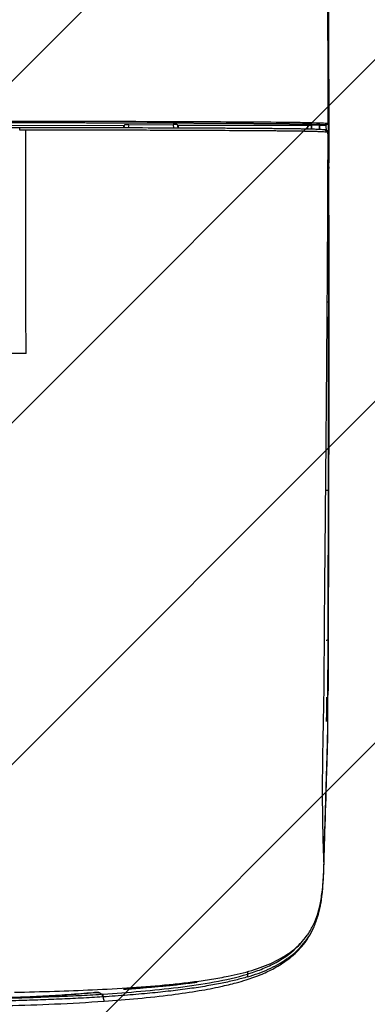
# Model space of a CAD drawing. Header units: metres. Extents: x 6438197 to 12957343, y 5629874 to 11322802.
# Tile 97 of 115: x 6448537 to 6448564, y 5643132 to 5643208. Entities that reach past the tile are written whole.
import ezdxf

# ---------------------------------------------------------------- set-up
doc = ezdxf.new("R2010")
doc.units = ezdxf.units.M
doc.header["$MEASUREMENT"] = 0
doc.header["$PDMODE"] = 3
for name, color, linetype, lineweight in [('E-OŚWIETLENIE TERENU', 10, 'Continuous', 30), ('IE_lampy zewnętrzne', 221, 'Continuous', 15), ('WYMIAROWANIE', 6, 'Continuous', 9), ('WYPELNIENIA', 204, 'Continuous', 5)]:
    doc.layers.add(name, color=color, linetype=linetype, lineweight=lineweight)
doc.styles.add('Arial', font='arial.ttf')
doc.dimstyles.new('proart_1_500', dxfattribs={"dimtxt": 90, "dimasz": 50, "dimexe": 30, "dimexo": 10, "dimgap": 8, "dimtad": 1, "dimrnd": 1, "dimzin": 9, "dimtxsty": 'Arial', "dimblk": 'ARCHTICK', "dimcen": 0, "dimclrd": 1, "dimclre": 1, "dimclrt": 3, "dimazin": 0, "dimtfac": 1, "dimtmove": 0, "dimatfit": 3, "dimfxl": 0, "dimarcsym": 0})

# ---------------------------------------------------------------- blocks, each defined once
blk = doc.blocks.new('zw$103F')
at = {"layer": 'IE_lampy zewnętrzne', "lineweight": 30}
for p, q in [((45.017, 82.558), (56.51, 82.574)), ((56.874, 82.622), (60.328, 82.627)), ((60.691, 82.579), (70.782, 82.593)), ((71.679, 82.578), (71.063, 82.577)), ((72.42, 78.934), (72.418, 78.934))]:
    blk.add_line(p, q, dxfattribs=at)
at = {"layer": 'IE_lampy zewnętrzne', "lineweight": 30, "extrusion": (0, 0, -1)}
for radius, start, end in [(2.148, 8.37849, 13.21897), (2.11, 8.54475, 14.52781), (2.11, 165.31764, 171.79205), (2.148, 166.62648, 171.96246)]:
    blk.add_arc((-58.602, 82.082), radius, start, end, dxfattribs=at)
at = {"layer": 'IE_lampy zewnętrzne', "lineweight": 30}
for start, end in [(162.64954, 169.98357), (9.63867, 17.50501)]:
    blk.add_arc((58.602, 82.082), 1.81, start, end, dxfattribs=at)
for centre, major_axis, ratio, start_param, end_param in [((72.08, 82.738), (0.012, 0.137), 0.931013, 3.237358, 4.80377), ((72.264, 79.37), (0.138, 0.001), 0.181123, 5.554906, 6.261889), ((72.219, 42.653), (0.15, 0), 0.191864, 4.691055, 6.36245), ((60.596, 16.089), (0.024, -0.209), 0.276888, 6.282919, 7.09188)]:
    blk.add_ellipse(centre, major_axis=major_axis, ratio=ratio, start_param=start_param, end_param=end_param, dxfattribs=at)
for points, degree, knots in [([(72.38, 97.851), (72.383, 96.801), (72.387, 95.259), (72.392, 92.946), (72.397, 90.911), (72.402, 88.752), (72.406, 86.747), (72.409, 85.18), (72.411, 84.079), (72.412, 83.385), (72.413, 82.872), (72.414, 82.435), (72.415, 82.104), (72.415, 81.792), (72.416, 81.501), (72.416, 81.254), (72.417, 81.085), (72.417, 80.917), (72.417, 80.691), (72.418, 80.405), (72.418, 80.073), (72.419, 79.824), (72.419, 79.69), (72.419, 79.657)], 3, [0, 0, 0, 0, 0.173113, 0.254297, 0.381445, 0.508593, 0.610243, 0.712055, 0.766836, 0.791877, 0.826465, 0.851313, 0.863951, 0.881077, 0.902792, 0.911861, 0.921804, 0.930717, 0.939621, 0.958945, 0.977929, 0.994441, 1, 1, 1, 1]), ([(72.314, 97.656), (72.315, 97.351), (72.316, 96.747), (72.318, 95.852), (72.319, 94.979), (72.321, 94.127), (72.322, 93.298), (72.323, 92.489), (72.325, 91.703), (72.326, 90.938), (72.328, 89.81), (72.331, 88.317), (72.333, 86.81), (72.335, 85.576), (72.337, 84.804), (72.338, 84.135), (72.338, 83.722), (72.339, 83.395), (72.339, 83.154), (72.34, 82.936), (72.34, 82.79), (72.34, 82.717)], 3, [0, 0, 0, 0, 0.061362, 0.12127, 0.179726, 0.23673, 0.292283, 0.346385, 0.399038, 0.450243, 0.5, 0.625462, 0.75, 0.802626, 0.873199, 0.905081, 0.937004, 0.956139, 0.970687, 0.985312, 1, 1, 1, 1]), ([(72.08, 82.6), (72.003, 82.607), (71.884, 82.614), (71.769, 82.62), (71.635, 82.626), (71.571, 82.629), (71.492, 82.632), (71.417, 82.634), (71.332, 82.637), (71.25, 82.64), (71.165, 82.642), (71.08, 82.645), (70.998, 82.647), (70.841, 82.651), (70.63, 82.655), (70.432, 82.659), (70.247, 82.662), (70.077, 82.665), (69.854, 82.668), (69.648, 82.671), (69.441, 82.673), (69.047, 82.678), (68.613, 82.683), (68.215, 82.687), (67.77, 82.691), (67.372, 82.694), (66.916, 82.697), (66.528, 82.7), (66.057, 82.704), (65.225, 82.709), (64.329, 82.714), (63.498, 82.719), (62.591, 82.723), (61.767, 82.726), (60.846, 82.73), (60.041, 82.733), (59.097, 82.736), (55.697, 82.748), (52.075, 82.754), (48.679, 82.759), (45.026, 82.76)], 2, [0, 0, 0, 0.015625, 0.015625, 0.03125, 0.03125, 0.039062, 0.039062, 0.046875, 0.046875, 0.054688, 0.054688, 0.0625, 0.0625, 0.078125, 0.078125, 0.09375, 0.09375, 0.109375, 0.109375, 0.125, 0.125, 0.15625, 0.15625, 0.1875, 0.1875, 0.21875, 0.21875, 0.25, 0.25, 0.3125, 0.3125, 0.375, 0.375, 0.4375, 0.4375, 0.5, 0.5, 0.75, 0.75, 1, 1, 1]), ([(45.032, 82.899), (49.764, 82.898), (54.488, 82.891), (61.529, 82.868), (63.873, 82.858), (67.333, 82.835), (68.485, 82.826), (70.125, 82.806), (70.664, 82.797), (71.604, 82.774), (71.989, 82.758), (72.208, 82.739)], 3, [0, 0, 0, 0, 0.5, 0.5, 0.75, 0.75, 0.875, 0.875, 0.9375, 0.9375, 1, 1, 1, 1]), ([(56.874, 82.622), (56.837, 82.622), (56.8, 82.622), (56.766, 82.621), (56.732, 82.621), (56.699, 82.62), (56.671, 82.62), (56.643, 82.619), (56.619, 82.618), (56.601, 82.617), (56.583, 82.616), (56.57, 82.614), (56.564, 82.613)], 3, [0, 0, 0, 0, 0.2323922, 0.2323922, 0.2323922, 0.4651082, 0.4651082, 0.4651082, 0.6925184, 0.6925184, 0.6925184, 0.9113923, 0.9113923, 0.9113923, 0.9113923]), ([(60.643, 82.617), (60.641, 82.618), (60.634, 82.62), (60.622, 82.621), (60.609, 82.622), (60.591, 82.623), (60.57, 82.623), (60.548, 82.624), (60.521, 82.625), (60.492, 82.626), (60.462, 82.626), (60.429, 82.627), (60.394, 82.627), (60.373, 82.627), (60.35, 82.627), (60.328, 82.627)], 3, [0, 0, 0, 0, 0.211089, 0.211089, 0.211089, 0.421923, 0.421923, 0.421923, 0.636653, 0.636653, 0.636653, 0.85894, 0.85894, 0.85894, 1, 1, 1, 1]), ([(70.782, 82.593), (70.813, 82.593), (70.844, 82.593), (70.874, 82.592), (70.903, 82.592), (70.93, 82.592), (70.955, 82.591), (70.979, 82.59), (71, 82.59), (71.016, 82.589), (71.032, 82.588), (71.044, 82.587), (71.051, 82.586)], 3, [0, 0, 0, 0, 0.2184632, 0.2184632, 0.2184632, 0.4369351, 0.4369351, 0.4369351, 0.6552879, 0.6552879, 0.6552879, 0.8736107, 0.8736107, 0.8736107, 0.8736107]), ([(71.679, 82.578), (71.686, 82.573), (71.692, 82.524), (71.7, 82.372), (71.702, 82.336), (71.703, 82.294)], 3, [0, 0, 0, 0, 0.791335, 0.791335, 1, 1, 1, 1]), ([(71.704, 82.274), (71.704, 82.287), (71.703, 82.301), (71.695, 82.499), (71.687, 82.574), (71.679, 82.577)], 3, [0, 0, 0, 0, 0.063944, 0.063944, 1, 1, 1, 1]), ([(72.203, 82.578), (72.203, 82.579), (72.202, 82.579), (72.202, 82.579), (72.202, 82.579), (72.202, 82.579)], 3, [0, 0, 0, 0, 0.969951, 0.969951, 1, 1, 1, 1]), ([(72.23, 82.216), (72.229, 82.266), (72.227, 82.31), (72.219, 82.498), (72.211, 82.574), (72.203, 82.578)], 3, [0, 0, 0, 0, 0.210641, 0.210641, 1, 1, 1, 1]), ([(72.34, 82.717), (72.342, 82.715), (72.346, 82.71), (72.355, 82.646), (72.363, 82.521), (72.37, 82.305), (72.375, 82.106), (72.38, 81.884), (72.384, 81.64), (72.387, 81.379), (72.39, 81.108), (72.393, 80.827), (72.396, 80.446), (72.399, 79.96), (72.401, 79.567), (72.402, 79.37)], 3, [0, 0, 0, 0, 0.063458, 0.125329, 0.249784, 0.311387, 0.3756, 0.439488, 0.499816, 0.562314, 0.624414, 0.68634, 0.749654, 0.874807, 1, 1, 1, 1]), ([(48.401, 82.201), (48.404, 82.229), (48.411, 82.287), (48.422, 82.358), (48.449, 82.4), (48.536, 82.406), (48.627, 82.407), (48.74, 82.408), (48.816, 82.408), (48.866, 82.408)], 3, [0, 0, 0, 0, 0.126622, 0.252966, 0.378722, 0.502308, 0.66109, 0.781259, 1, 1, 1, 1]), ([(48.866, 82.408), (49.368, 82.407), (50.524, 82.406), (52.832, 82.403), (55.791, 82.397), (58.663, 82.388), (60.441, 82.382), (61.166, 82.379), (61.623, 82.377), (62.309, 82.374), (63.186, 82.37), (64.169, 82.365), (65.274, 82.359), (66.3, 82.352), (67.175, 82.345), (67.801, 82.34), (68.299, 82.336), (68.655, 82.332), (68.986, 82.329), (69.316, 82.325), (69.575, 82.321), (69.722, 82.319), (69.825, 82.318), (69.927, 82.317), (70.008, 82.315), (70.041, 82.315), (70.042, 82.315), (70.044, 82.315), (70.045, 82.315), (70.047, 82.315), (70.048, 82.315), (70.049, 82.315), (70.051, 82.315), (70.052, 82.315), (70.056, 82.315), (70.063, 82.314), (70.077, 82.314), (70.104, 82.314), (70.166, 82.313), (70.364, 82.31), (70.577, 82.306), (70.769, 82.301), (70.843, 82.3), (70.897, 82.298), (70.94, 82.297), (70.989, 82.296), (71.053, 82.294), (71.139, 82.292), (71.258, 82.288), (71.391, 82.284), (71.52, 82.279), (71.62, 82.275), (71.696, 82.271), (71.749, 82.268), (71.789, 82.266), (71.887, 82.26), (71.955, 82.255), (72.013, 82.251)], 3, [0, 0, 0, 0, 0.062076, 0.142814, 0.285532, 0.428468, 0.4995, 0.50691, 0.518885, 0.556492, 0.592522, 0.628489, 0.67966, 0.73144, 0.758284, 0.790866, 0.811383, 0.822314, 0.837009, 0.854475, 0.865788, 0.871376, 0.874263, 0.879625, 0.885191, 0.885191, 0.885192, 0.885193, 0.885196, 0.8852, 0.885209, 0.885228, 0.885265, 0.885338, 0.885484, 0.885773, 0.886338, 0.88742, 0.889387, 0.894902, 0.914759, 0.919564, 0.923279, 0.92571, 0.927819, 0.929938, 0.933249, 0.937882, 0.943665, 0.952955, 0.960877, 0.967608, 0.972824, 0.976818, 0.979224, 0.982297, 1, 1, 1, 1]), ([(72.208, 82.043), (72.144, 82.048), (72.016, 82.057), (71.746, 82.07), (71.438, 82.082), (71.095, 82.092), (70.727, 82.1), (70.342, 82.107), (69.95, 82.113), (69.554, 82.118), (69.161, 82.123), (68.775, 82.127), (68.4, 82.13), (68.038, 82.133), (67.69, 82.136), (67.356, 82.138), (67.036, 82.14), (65.939, 82.148), (63.917, 82.16), (60.388, 82.175), (55.336, 82.194), (51.298, 82.198), (48.873, 82.2)], 3, [0, 0, 0, 0, 0.019408, 0.038268, 0.056752, 0.074971, 0.093008, 0.110918, 0.128663, 0.146155, 0.163281, 0.179925, 0.195987, 0.211392, 0.226137, 0.240227, 0.253668, 0.266464, 0.378332, 0.505695, 0.703099, 1, 1, 1, 1]), ([(72.368, 81.521), (72.367, 81.56), (72.364, 81.72), (72.356, 81.923), (72.353, 81.995), (72.34, 82.06), (72.332, 82.084), (72.32, 82.112), (72.293, 82.154), (72.257, 82.186), (72.23, 82.202), (72.216, 82.21), (72.185, 82.224), (72.159, 82.23), (72.138, 82.23)], 3, [0, 0, 0, 0, 0.088354, 0.386512, 0.692386, 0.767053, 0.802391, 0.829338, 0.867802, 0.907178, 0.922322, 0.929311, 0.938512, 1, 1, 1, 1]), ([(72.388, 79.346), (72.386, 79.623), (72.385, 79.805), (72.384, 80.056), (72.382, 80.26), (72.381, 80.386), (72.38, 80.487), (72.38, 80.592), (72.379, 80.704), (72.377, 80.93), (72.374, 81.127), (72.373, 81.241), (72.371, 81.329), (72.37, 81.423), (72.368, 81.515), (72.365, 81.703), (72.36, 81.814), (72.359, 81.858), (72.357, 81.893), (72.355, 81.918), (72.354, 81.94), (72.352, 81.961), (72.351, 81.975), (72.346, 82.02), (72.341, 82.02)], 2, [0, 0, 0, 0.125, 0.125, 0.25, 0.25, 0.3125, 0.3125, 0.375, 0.375, 0.5, 0.5, 0.5625, 0.5625, 0.625, 0.625, 0.75, 0.75, 0.8, 0.8, 0.8375, 0.8375, 0.875, 0.875, 1, 1, 1]), ([(72.343, 79.897), (72.349, 79.887), (72.352, 79.86), (72.356, 79.825), (72.361, 79.752), (72.37, 79.614), (72.378, 79.346)], 2, [0, 0, 0, 0.25, 0.25, 0.5, 0.5, 1, 1, 1]), ([(48.894, 64.861), (48.891, 67.297), (48.888, 69.732), (48.883, 74.602), (48.88, 77.038), (48.877, 79.473)], 3, [0, 0, 0, 0, 0.5, 0.5, 1, 1, 1, 1]), ([(72.391, 78.207), (72.391, 78.271), (72.39, 78.392), (72.39, 78.565), (72.389, 78.735), (72.389, 78.905), (72.388, 79.078), (72.388, 79.19), (72.387, 79.244)], 3, [0, 0, 0, 0, 0.184549, 0.351217, 0.500003, 0.675605, 0.842269, 1, 1, 1, 1]), ([(72.402, 79.346), (72.402, 79.297), (72.402, 79.199), (72.403, 79.052), (72.404, 78.901), (72.404, 78.748), (72.405, 78.592), (72.405, 78.433), (72.406, 78.262), (72.406, 78.145), (72.406, 78.081)], 3, [0, 0, 0, 0, 0.115097, 0.232225, 0.351391, 0.472599, 0.595855, 0.721161, 0.848522, 1, 1, 1, 1]), ([(72.424, 72.393), (72.424, 72.413), (72.425, 72.728), (72.428, 73.279), (72.432, 74.053), (72.436, 74.848), (72.432, 75.878), (72.424, 77.257), (72.421, 78.33), (72.419, 78.934)], 3, [0, 0, 0, 0, 0.009187, 0.143949, 0.251021, 0.362021, 0.506047, 0.722231, 1, 1, 1, 1]), ([(72.405, 72.718), (72.404, 72.774), (72.404, 72.885), (72.404, 73.107), (72.403, 73.385), (72.402, 73.72), (72.401, 74.056), (72.4, 74.396), (72.399, 74.734), (72.398, 75.078), (72.397, 75.396), (72.397, 75.674), (72.396, 75.905), (72.396, 76.157), (72.395, 76.459), (72.394, 76.923), (72.393, 77.393), (72.392, 77.858), (72.391, 78.091), (72.391, 78.207)], 3, [0, 0, 0, 0, 0.031258, 0.062516, 0.125032, 0.187544, 0.250067, 0.312439, 0.375076, 0.436339, 0.500081, 0.548466, 0.587151, 0.625075, 0.685127, 0.750038, 0.875016, 0.937509, 1, 1, 1, 1]), ([(72.067, 40.535), (72.067, 40.622), (72.068, 40.819), (72.069, 41.151), (72.071, 41.556), (72.073, 42.033), (72.076, 42.583), (72.08, 43.253), (72.086, 44.15), (72.094, 45.136), (72.105, 46.397), (72.12, 48.017), (72.14, 50.185), (72.164, 52.719), (72.189, 55.475), (72.209, 57.751), (72.224, 59.473), (72.233, 60.57), (72.243, 61.675), (72.252, 62.786), (72.261, 63.905), (72.27, 65.031), (72.279, 66.165), (72.286, 67.08), (72.292, 67.916), (72.299, 68.815), (72.309, 70.146), (72.317, 71.39), (72.323, 72.416), (72.327, 73.097), (72.33, 73.819), (72.334, 74.584), (72.336, 75.39), (72.338, 75.942), (72.339, 76.225)], 3, [0, 0, 0, 0, 0.007288, 0.016609, 0.027964, 0.041352, 0.056773, 0.074229, 0.097717, 0.132145, 0.157161, 0.203676, 0.268375, 0.339329, 0.416538, 0.5, 0.530531, 0.561267, 0.592207, 0.623351, 0.654702, 0.686259, 0.718025, 0.75, 0.763133, 0.788338, 0.82562, 0.875, 0.892879, 0.911941, 0.932185, 0.95361, 0.976215, 1, 1, 1, 1]), ([(72.413, 75.068), (72.413, 74.992), (72.413, 74.916), (72.414, 74.84), (72.414, 74.754), (72.414, 74.668), (72.414, 74.583), (72.414, 74.573), (72.414, 74.564), (72.414, 74.554)], 3, [0, 0, 0, 0, 0.443603, 0.443603, 0.443603, 0.944878, 0.944878, 0.944878, 1, 1, 1, 1]), ([(72.414, 74.569), (72.416, 74.569), (72.418, 74.569), (72.423, 74.569), (72.426, 74.569), (72.428, 74.569)], 3, [0, 0, 0, 0, 0.5, 0.5, 1, 1, 1, 1]), ([(72.414, 74.552), (72.414, 74.548), (72.414, 74.543), (72.415, 74.401), (72.415, 74.261), (72.416, 74.121), (72.416, 74.116), (72.416, 74.111)], 3, [0, 0, 0, 0, 0.02869, 0.02869, 0.965552, 0.965552, 1, 1, 1, 1]), ([(72.427, 74.215), (72.427, 74.213), (72.427, 74.211), (72.426, 74.207), (72.426, 74.206), (72.426, 74.204)], 3, [0, 0, 0, 0, 0.6353, 0.6353, 1, 1, 1, 1]), ([(72.429, 74.569), (72.428, 74.509), (72.428, 74.449), (72.428, 74.331), (72.427, 74.273), (72.427, 74.215)], 3, [0, 0, 0, 0, 0.509108, 0.509108, 1, 1, 1, 1]), ([(72.428, 74.569), (72.428, 74.569), (72.428, 74.569), (72.428, 74.569), (72.428, 74.569), (72.429, 74.569)], 3, [0, 0, 0, 0, 0.03598, 0.03598, 1, 1, 1, 1]), ([(72.419, 73.639), (72.419, 73.55), (72.42, 73.372), (72.422, 73.105), (72.423, 72.836), (72.423, 72.567), (72.424, 72.296), (72.424, 72.023), (72.425, 71.75), (72.425, 71.499), (72.426, 71.275), (72.426, 71.08), (72.426, 70.895), (72.425, 70.718), (72.424, 70.549), (72.421, 70.366), (72.419, 70.152), (72.417, 69.893), (72.416, 69.6), (72.416, 69.393), (72.416, 69.284)], 3, [0, 0, 0, 0, 0.061511, 0.123341, 0.185473, 0.247892, 0.31058, 0.373519, 0.436691, 0.500083, 0.546829, 0.591561, 0.634266, 0.674931, 0.713539, 0.750071, 0.801132, 0.85979, 0.926071, 1, 1, 1, 1]), ([(72.408, 69.319), (72.408, 69.356), (72.408, 69.43), (72.408, 69.542), (72.408, 69.66), (72.408, 69.786), (72.408, 69.96), (72.408, 70.23), (72.408, 70.6), (72.408, 71.167), (72.407, 71.735), (72.406, 72.297), (72.405, 72.578), (72.405, 72.718)], 3, [0, 0, 0, 0, 0.032239, 0.064658, 0.09726, 0.135021, 0.17424, 0.250001, 0.371004, 0.500003, 0.749998, 0.875, 1, 1, 1, 1]), ([(72.416, 69.19), (72.416, 69.152), (72.416, 69.078), (72.419, 68.967), (72.385, 68.874), (72.312, 68.849), (72.268, 68.834)], 3, [0, 0, 0, 0, 0.265316, 0.508427, 0.701628, 1, 1, 1, 1]), ([(72.349, 38.589), (72.349, 38.632), (72.35, 38.718), (72.35, 38.846), (72.351, 38.974), (72.351, 39.101), (72.352, 39.228), (72.352, 39.355), (72.352, 39.482), (72.353, 39.608), (72.353, 39.734), (72.354, 39.859), (72.354, 39.984), (72.354, 40.109), (72.355, 40.234), (72.355, 40.358), (72.356, 40.482), (72.357, 40.781), (72.358, 41.252), (72.36, 41.89), (72.361, 42.408), (72.362, 42.817), (72.363, 43.123), (72.364, 43.438), (72.365, 43.764), (72.366, 44.099), (72.367, 44.478), (72.368, 44.912), (72.369, 45.376), (72.371, 45.859), (72.373, 46.464), (72.375, 47.231), (72.378, 48.151), (72.381, 49.126), (72.384, 50.088), (72.387, 51.06), (72.389, 51.905), (72.391, 52.868), (72.394, 54.188), (72.398, 55.857), (72.401, 57.77), (72.403, 59.589), (72.405, 61.079), (72.405, 62.156), (72.406, 62.884), (72.406, 63.635), (72.406, 64.408), (72.406, 65.119), (72.406, 65.697), (72.406, 66.175), (72.406, 66.612), (72.406, 67.023), (72.406, 67.365), (72.407, 67.653), (72.407, 67.932), (72.407, 68.203), (72.407, 68.465), (72.407, 68.719), (72.407, 68.886), (72.407, 68.968)], 3, [0, 0, 0, 0, 0.004053, 0.008095, 0.012126, 0.016147, 0.020158, 0.02416, 0.028151, 0.032132, 0.036104, 0.040067, 0.04402, 0.047965, 0.0519, 0.055827, 0.059745, 0.063654, 0.084244, 0.10453, 0.124538, 0.134066, 0.143935, 0.154147, 0.164701, 0.1756, 0.186845, 0.201804, 0.218106, 0.232413, 0.249388, 0.277831, 0.308161, 0.340379, 0.374485, 0.403685, 0.437038, 0.458519, 0.499591, 0.568474, 0.624693, 0.690098, 0.749795, 0.77329, 0.797548, 0.822568, 0.848351, 0.874896, 0.893776, 0.906175, 0.92274, 0.937453, 0.947264, 0.956783, 0.96601, 0.974944, 0.983587, 0.991939, 1, 1, 1, 1]), ([(72.414, 67.969), (72.414, 67.907), (72.414, 67.777), (72.414, 67.571), (72.414, 67.347), (72.414, 67.102), (72.414, 66.837), (72.414, 66.553), (72.414, 66.169), (72.414, 65.69), (72.414, 65.122), (72.414, 64.675), (72.414, 64.329), (72.414, 64.06), (72.414, 63.719), (72.414, 63.305), (72.414, 62.832), (72.413, 62.307), (72.413, 61.737), (72.412, 61.019), (72.411, 60.034), (72.41, 58.617), (72.407, 57.017), (72.405, 55.643), (72.403, 54.775), (72.402, 54.411), (72.402, 54.277)], 3, [0, 0, 0, 0, 0.013498, 0.028443, 0.044839, 0.062689, 0.081998, 0.102767, 0.124997, 0.166336, 0.208012, 0.249996, 0.264389, 0.284094, 0.309103, 0.339405, 0.374996, 0.413002, 0.454668, 0.499995, 0.57031, 0.670293, 0.810356, 0.920239, 0.970806, 1, 1, 1, 1]), ([(48.894, 64.861), (48.766, 64.861), (48.508, 64.861), (48.121, 64.86), (47.732, 64.86), (47.342, 64.859), (46.95, 64.859), (46.556, 64.858), (46.161, 64.858), (45.764, 64.857), (45.365, 64.857), (44.965, 64.856), (44.563, 64.856), (44.159, 64.855), (43.754, 64.855), (43.347, 64.854), (42.829, 64.853), (42.2, 64.852), (41.46, 64.851), (40.718, 64.85), (39.973, 64.849), (39.227, 64.848), (38.479, 64.847), (37.729, 64.846), (37.228, 64.846), (36.977, 64.845)], 3, [0, 0, 0, 0, 0.032381, 0.064899, 0.097553, 0.130344, 0.16327, 0.196332, 0.229527, 0.262857, 0.296322, 0.329923, 0.363662, 0.397539, 0.431557, 0.465715, 0.500017, 0.56191, 0.623993, 0.686255, 0.748681, 0.811262, 0.873996, 0.936903, 1, 1, 1, 1]), ([(72.402, 54.277), (72.405, 54.266), (72.392, 54.251), (72.331, 54.231), (72.286, 54.227), (72.249, 54.227)], 3, [0, 0, 0, 0, 0.5, 0.5, 1, 1, 1, 1]), ([(72.402, 54.277), (72.401, 54.047), (72.4, 53.497), (72.398, 52.537), (72.395, 51.603), (72.393, 50.761), (72.391, 50.078), (72.389, 49.317), (72.386, 48.426), (72.383, 47.508), (72.381, 46.664), (72.379, 46.054), (72.377, 45.623), (72.376, 45.254), (72.375, 44.871), (72.374, 44.485), (72.373, 44.134), (72.372, 43.784), (72.371, 43.43), (72.37, 43.101), (72.369, 42.853), (72.369, 42.712), (72.369, 42.655)], 3, [0, 0, 0, 0, 0.059781, 0.143114, 0.25, 0.302598, 0.361795, 0.427595, 0.499999, 0.592664, 0.665221, 0.717667, 0.749994, 0.775978, 0.812425, 0.848207, 0.874844, 0.902053, 0.937332, 0.964633, 0.985531, 1, 1, 1, 1]), ([(72.369, 42.655), (72.369, 42.584), (72.368, 42.417), (72.368, 42.166), (72.367, 41.9), (72.366, 41.63), (72.365, 41.331), (72.364, 40.992), (72.363, 40.711), (72.363, 40.417), (72.362, 40.154), (72.361, 39.858), (72.36, 39.602), (72.359, 39.356), (72.358, 39.14), (72.358, 38.964), (72.357, 38.827), (72.357, 38.736), (72.357, 38.69)], 3, [0, 0, 0, 0, 0.053968, 0.12816, 0.191977, 0.25632, 0.333523, 0.419024, 0.512719, 0.545856, 0.640907, 0.711509, 0.769061, 0.833205, 0.897166, 0.931491, 0.965768, 1, 1, 1, 1]), ([(71.939, 32.092), (71.943, 32.753), (71.963, 34.131), (72.007, 36.256), (72.048, 38.395), (72.064, 39.823), (72.067, 40.535)], 3, [0, 0, 0, 0, 0.248876, 0.499251, 0.749626, 1, 1, 1, 1]), ([(72.309, 34.363), (72.317, 34.711), (72.334, 35.408), (72.342, 36.289), (72.345, 36.995), (72.347, 37.444), (72.348, 37.811), (72.349, 38.091), (72.349, 38.351), (72.35, 38.514), (72.35, 38.589)], 3, [0, 0, 0, 0, 0.249969, 0.499944, 0.624956, 0.749961, 0.816757, 0.884409, 0.947348, 1, 1, 1, 1]), ([(72.32, 34.248), (72.328, 34.567), (72.345, 35.282), (72.352, 36.261), (72.354, 37.157), (72.354, 37.884), (72.355, 38.356), (72.356, 38.589)], 3, [0, 0, 0, 0, 0.222825, 0.499951, 0.675894, 0.840215, 1, 1, 1, 1]), ([(72.243, 32.167), (72.245, 32.226), (72.248, 32.343), (72.254, 32.518), (72.259, 32.692), (72.264, 32.864), (72.269, 33.034), (72.275, 33.236), (72.282, 33.468), (72.29, 33.73), (72.298, 33.99), (72.303, 34.162), (72.306, 34.248)], 3, [0, 0, 0, 0, 0.085391, 0.169957, 0.253699, 0.33662, 0.41872, 0.5, 0.627327, 0.753099, 0.87732, 1, 1, 1, 1]), ([(72.251, 31.981), (72.259, 32.25), (72.271, 32.621), (72.284, 33.065), (72.291, 33.311), (72.299, 33.559), (72.307, 33.814), (72.313, 34.044), (72.317, 34.17), (72.319, 34.217)], 3, [0, 0, 0, 0, 0.362633, 0.499995, 0.596442, 0.692896, 0.832172, 0.937633, 1, 1, 1, 1]), ([(72.044, 25.718), (72.047, 25.822), (72.056, 26.088), (72.073, 26.621), (72.094, 27.315), (72.115, 27.986), (72.132, 28.521), (72.148, 29.059), (72.169, 29.731), (72.189, 30.384), (72.204, 30.873), (72.213, 31.198), (72.223, 31.522), (72.233, 31.845), (72.24, 32.06), (72.243, 32.167)], 3, [0, 0, 0, 0, 0.048824, 0.125003, 0.250006, 0.375009, 0.439509, 0.500008, 0.626366, 0.751815, 0.801979, 0.851879, 0.901514, 0.950887, 1, 1, 1, 1]), ([(72.047, 25.379), (72.047, 25.38), (72.046, 25.382), (72.046, 25.386), (72.046, 25.394), (72.045, 25.406), (72.045, 25.421), (72.044, 25.437), (72.043, 25.451), (72.043, 25.466), (72.042, 25.483), (72.041, 25.5), (72.04, 25.523), (72.039, 25.543), (72.038, 25.561), (72.038, 25.58), (72.037, 25.603), (72.035, 25.633), (72.034, 25.659), (72.033, 25.687), (72.029, 25.783), (72.018, 26.07), (72, 26.59), (71.984, 27.171), (71.975, 27.537), (71.969, 27.828), (71.962, 28.136), (71.957, 28.459), (71.953, 28.699), (71.951, 28.844), (71.95, 28.902), (71.949, 28.975), (71.948, 29.049), (71.947, 29.108), (71.946, 29.183), (71.945, 29.259), (71.945, 29.335), (71.944, 29.411), (71.943, 29.504), (71.942, 29.613), (71.941, 29.708), (71.94, 29.803), (71.938, 30.124), (71.934, 30.858), (71.936, 31.611), (71.939, 32.092)], 3, [0, 0, 0, 0, 0.001383, 0.010975, 0.020568, 0.03016, 0.049345, 0.058938, 0.06853, 0.078123, 0.087715, 0.097308, 0.1069, 0.121289, 0.126085, 0.130882, 0.145271, 0.154863, 0.164456, 0.174048, 0.183641, 0.260381, 0.413862, 0.490602, 0.528972, 0.567342, 0.605712, 0.644082, 0.682453, 0.687249, 0.692045, 0.701638, 0.71123, 0.716026, 0.720823, 0.735211, 0.740008, 0.744804, 0.759193, 0.768785, 0.778378, 0.78797, 0.797563, 0.874303, 1, 1, 1, 1]), ([(71.917, 23.009), (71.95, 23.392), (72.003, 24), (72.029, 24.701), (72.04, 25.055), (72.045, 25.197), (72.047, 25.268), (72.06, 25.689), (72.077, 26.292), (72.098, 26.999), (72.109, 27.358), (72.114, 27.539), (72.117, 27.609), (72.117, 27.639), (72.118, 27.653), (72.118, 27.659), (72.118, 27.662), (72.118, 27.664), (72.12, 27.721)], 3, [0, 0, 0, 0, 0.249973, 0.397111, 0.454074, 0.478408, 0.488616, 0.499979, 0.749986, 0.874994, 0.950785, 0.978715, 0.990188, 0.995302, 0.997703, 0.998864, 0.999435, 1, 1, 1, 1]), ([(71.945, 23.448), (71.958, 23.608), (71.983, 23.929), (72.018, 24.573), (72.035, 25.056), (72.047, 25.378)], 3, [0, 0, 0, 0, 0.249993, 0.499991, 1, 1, 1, 1]), ([(60.654, 15.95), (61.102, 16.001), (61.999, 16.104), (63.318, 16.295), (64.821, 16.565), (66.457, 16.953), (68.151, 17.579), (69.626, 18.462), (70.612, 19.447), (71.132, 20.306), (71.378, 20.859), (71.572, 21.407), (71.782, 22.193), (71.87, 22.842), (71.922, 23.223)], 3, [0, 0, 0, 0, 0.083107, 0.166548, 0.250327, 0.375653, 0.500143, 0.624734, 0.749472, 0.81206, 0.844375, 0.874501, 0.926493, 1, 1, 1, 1]), ([(66.109, 16.483), (66.385, 16.57), (66.937, 16.744), (67.72, 17.063), (68.463, 17.433), (69.152, 17.86), (69.782, 18.348), (70.347, 18.901), (70.837, 19.528), (71.243, 20.254), (71.559, 21.106), (71.786, 22.015), (71.868, 22.628), (71.908, 22.933)], 3, [0, 0, 0, 0, 0.090823, 0.181848, 0.2727, 0.362946, 0.45312, 0.544094, 0.635405, 0.726042, 0.817621, 0.909223, 1, 1, 1, 1]), ([(71.749, 21.917), (71.761, 21.974), (71.817, 22.262), (71.858, 22.551), (71.883, 22.785)], 3, [0, 0, 0, 0, 0.201728, 1, 1, 1, 1]), ([(54.962, 14.594), (55.841, 14.654), (57.604, 14.8), (60.076, 15.067), (62.224, 15.377), (63.891, 15.693), (65.098, 15.982), (65.946, 16.229), (66.615, 16.454), (67.348, 16.739), (68.261, 17.176), (69.332, 17.854), (70.194, 18.637), (70.652, 19.239), (70.796, 19.462)], 3, [0, 0, 0, 0, 0.142315, 0.287929, 0.409502, 0.507013, 0.58038, 0.629454, 0.66703, 0.709247, 0.773714, 0.85362, 0.949658, 1, 1, 1, 1]), ([(66.109, 16.702), (66.235, 16.741), (66.547, 16.838), (67.213, 17.075), (68.464, 17.617), (69.589, 18.377), (70.237, 19.079), (70.371, 19.243)], 3, [0, 0, 0, 0, 0.07393, 0.184317, 0.403968, 0.868505, 1, 1, 1, 1]), ([(54.867, 15.144), (56.847, 15.271), (58.81, 15.433), (62.61, 15.903), (64.452, 16.204), (66.109, 16.701)], 3, [0, 0, 0, 0, 0.5, 0.5, 1, 1, 1, 1]), ([(66.109, 16.482), (65.807, 16.397), (65.168, 16.218), (64.111, 15.984), (62.917, 15.762), (61.58, 15.559), (60.103, 15.373), (58.487, 15.205), (56.734, 15.053), (55.513, 14.97), (54.883, 14.927)], 3, [0, 0, 0, 0, 0.08998, 0.189833, 0.299629, 0.419419, 0.54929, 0.68932, 0.839541, 1, 1, 1, 1]), ([(66.109, 16.702), (66.109, 16.699), (66.109, 16.693), (66.109, 16.684), (66.109, 16.674), (66.109, 16.662), (66.109, 16.642), (66.109, 16.617), (66.109, 16.585), (66.109, 16.553), (66.109, 16.529), (66.109, 16.512), (66.109, 16.501), (66.109, 16.491), (66.109, 16.485), (66.109, 16.483)], 3, [0, 0, 0, 0, 0.047486, 0.089456, 0.125553, 0.190856, 0.250549, 0.375689, 0.500645, 0.625219, 0.749975, 0.811883, 0.875123, 0.93615, 1, 1, 1, 1]), ([(47.994, 15.289), (49.036, 15.312), (51.062, 15.359), (54.107, 15.478), (57.084, 15.63), (59.05, 15.8), (60.011, 15.884)], 3, [0, 0, 0, 0, 0.257252, 0.50025, 0.755757, 1, 1, 1, 1]), ([(17.646, 14.544), (18.741, 14.471), (20.889, 14.35), (23.991, 14.26), (26.79, 14.198), (29.211, 14.162), (31.251, 14.14), (32.973, 14.129), (34.619, 14.122), (36.444, 14.121), (38.642, 14.127), (41.223, 14.146), (44.186, 14.184), (47.529, 14.254), (51.177, 14.362), (53.686, 14.507), (54.961, 14.595)], 3, [0, 0, 0, 0, 0.089224, 0.17432, 0.249223, 0.313931, 0.368444, 0.412759, 0.451874, 0.500309, 0.55899, 0.627914, 0.707084, 0.796496, 0.896151, 1, 1, 1, 1]), ([(54.834, 14.924), (54.278, 14.891), (53.165, 14.824), (51.484, 14.749), (49.801, 14.683), (48.114, 14.629), (46.425, 14.583), (44.735, 14.545), (43.045, 14.514), (41.353, 14.489), (39.661, 14.471), (37.969, 14.46), (36.095, 14.454), (33.924, 14.456), (31.341, 14.471), (28.413, 14.506), (25.142, 14.572), (21.532, 14.678), (19.032, 14.808), (17.725, 14.877)], 3, [0, 0, 0, 0, 0.045485, 0.090969, 0.136447, 0.181919, 0.227386, 0.272847, 0.318299, 0.363744, 0.409181, 0.454609, 0.500028, 0.560077, 0.62943, 0.708093, 0.796072, 0.893373, 1, 1, 1, 1]), ([(46.489, 14.84), (47.136, 14.861), (48.431, 14.903), (50.366, 14.991), (52.294, 15.106), (53.568, 15.213), (54.206, 15.267)], 3, [0, 0, 0, 0, 0.250015, 0.500023, 0.75001, 1, 1, 1, 1]), ([(54.36, 15.268), (54.036, 15.239), (53.387, 15.183), (52.083, 15.084), (50.446, 14.982), (48.472, 14.892), (47.152, 14.848), (46.492, 14.827)], 3, [0, 0, 0, 0, 0.125005, 0.25, 0.499985, 0.749989, 1, 1, 1, 1]), ([(46.492, 14.806), (47.284, 14.827), (48.868, 14.869), (51.036, 14.947), (52.996, 15.033), (54.161, 15.102), (54.744, 15.136)], 3, [0, 0, 0, 0, 0.286785, 0.573522, 0.786859, 1, 1, 1, 1]), ([(54.206, 15.267), (54.231, 15.268), (54.257, 15.269), (54.309, 15.27), (54.334, 15.269), (54.36, 15.268)], 3, [0, 0, 0, 0, 0.5, 0.5, 1, 1, 1, 1]), ([(54.744, 15.136), (54.742, 15.138), (54.739, 15.14), (54.733, 15.145), (54.722, 15.154), (54.707, 15.167), (54.688, 15.181), (54.662, 15.201), (54.629, 15.225), (54.602, 15.244), (54.588, 15.253)], 3, [0, 0, 0, 0, 0.031232, 0.062462, 0.124944, 0.249939, 0.375709, 0.499992, 0.75284, 1, 1, 1, 1]), ([(54.814, 15.141), (54.806, 15.14), (54.801, 15.139), (54.792, 15.139), (54.78, 15.138), (54.768, 15.137), (54.758, 15.137), (54.751, 15.136), (54.747, 15.136), (54.745, 15.136), (54.744, 15.136)], 3, [0, 0, 0, 0, 0.153326, 0.301587, 0.481488, 0.662601, 0.819002, 0.909507, 0.969795, 1, 1, 1, 1]), ([(54.834, 14.924), (54.836, 14.937), (54.836, 14.954), (54.836, 14.992), (54.835, 15.013), (54.832, 15.056), (54.83, 15.077), (54.824, 15.113), (54.821, 15.128), (54.818, 15.139)], 3, [0, 0, 0, 0, 0.25, 0.25, 0.5, 0.5, 0.75, 0.75, 1, 1, 1, 1]), ([(54.963, 14.591), (54.963, 14.592), (54.963, 14.594), (54.962, 14.597), (54.962, 14.601), (54.962, 14.604), (54.961, 14.608), (54.961, 14.612), (54.96, 14.616), (54.959, 14.621), (54.958, 14.627), (54.958, 14.632), (54.957, 14.639), (54.95, 14.679), (54.933, 14.771), (54.895, 14.886), (54.882, 14.927)], 3, [0, 0, 0, 0, 0.041783, 0.094618, 0.121035, 0.147452, 0.173869, 0.200287, 0.226704, 0.253121, 0.279538, 0.305956, 0.332373, 0.35879, 0.781465, 1, 1, 1, 1])]:
    blk.add_open_spline(points, degree=degree, knots=knots, dxfattribs=at)
for points, degree in [([(56.559, 82.612), (56.543, 82.599), (56.526, 82.586), (56.51, 82.574)], 3), ([(56.564, 82.613), (56.561, 82.613), (56.56, 82.612), (56.559, 82.612)], 3), ([(60.691, 82.579), (60.675, 82.592), (60.659, 82.605), (60.643, 82.617)], 3), ([(70.774, 82.301), (70.778, 82.429), (70.782, 82.593)], 2), ([(71.058, 82.584), (71.055, 82.487), (71.052, 82.391), (71.049, 82.294)], 3), ([(71.051, 82.586), (71.055, 82.585), (71.057, 82.586), (71.058, 82.584)], 3), ([(71.058, 82.584), (71.063, 82.577)], 1), ([(71.063, 82.577), (71.073, 82.577), (71.081, 82.502), (71.085, 82.318)], 3), ([(71.679, 82.578), (72.202, 82.579)], 1), ([(71.679, 82.578), (71.854, 82.578), (72.028, 82.578), (72.203, 82.578)], 3), ([(72.202, 82.579), (72.195, 82.59), (72.08, 82.6)], 2), ([(72.34, 82.717), (72.34, 82.652), (72.267, 82.579), (72.202, 82.578)], 3), ([(72.208, 82.739), (72.29, 82.732), (72.335, 82.724), (72.34, 82.717)], 3), ([(47.69, 82.409), (48.082, 82.409), (48.474, 82.408), (48.866, 82.408)], 3), ([(48.873, 82.2), (48.716, 82.2), (48.558, 82.2), (48.401, 82.201)], 3), ([(48.866, 82.408), (48.866, 82.408), (48.866, 82.408), (48.866, 82.408)], 3), ([(48.877, 79.473), (48.876, 80.382), (48.874, 81.291), (48.873, 82.2)], 3), ([(72.013, 82.251), (72.115, 82.252), (72.209, 82.153), (72.208, 82.043)], 3), ([(72.295, 82.147), (72.092, 82.231)], 1), ([(72.131, 82.23), (72.241, 82.23), (72.341, 82.13), (72.341, 82.02)], 3), ([(72.342, 82.02), (72.336, 82.028), (72.291, 82.035), (72.208, 82.043)], 3), ([(72.341, 82.02), (72.343, 79.897)], 1), ([(72.343, 79.29), (72.343, 79.492), (72.343, 79.695), (72.343, 79.897)], 3), ([(72.339, 76.394), (72.341, 77.36), (72.342, 78.325), (72.343, 79.29)], 3), ([(72.378, 79.346), (72.388, 79.346)], 1), ([(72.387, 79.314), (72.387, 79.324), (72.387, 79.335), (72.387, 79.346)], 3), ([(72.387, 79.289), (72.387, 79.297), (72.387, 79.305), (72.387, 79.314)], 3), ([(72.387, 79.244), (72.387, 79.259), (72.387, 79.274), (72.387, 79.289)], 3), ([(72.402, 79.346), (72.418, 79.346)], 1), ([(72.413, 75.065), (72.415, 76.354), (72.417, 77.643), (72.418, 78.932)], 3), ([(72.419, 79.346), (72.419, 79.346), (72.419, 79.346), (72.418, 79.346)], 3), ([(72.418, 79.346), (72.418, 79.301), (72.418, 79.256), (72.418, 79.211)], 3), ([(72.418, 78.932), (72.418, 79.025), (72.418, 79.118), (72.418, 79.211)], 3), ([(72.42, 78.929), (72.42, 79.14), (72.419, 79.351)], 2), ([(72.339, 76.225), (72.339, 76.282), (72.339, 76.338), (72.339, 76.394)], 3), ([(72.425, 74.191), (72.422, 74.159), (72.419, 74.128), (72.416, 74.096)], 3), ([(72.426, 74.203), (72.425, 74.015), (72.424, 73.827), (72.423, 73.639)], 3), ([(72.426, 74.239), (72.426, 74.223), (72.425, 74.207), (72.425, 74.191)], 3), ([(72.426, 74.204), (72.426, 74.216), (72.426, 74.227), (72.426, 74.239)], 3), ([(72.428, 74.569), (72.428, 74.569), (72.428, 74.569), (72.428, 74.569)], 3), ([(72.416, 74.104), (72.417, 73.949), (72.418, 73.794), (72.419, 73.639)], 3), ([(72.419, 73.639), (72.42, 73.639), (72.422, 73.639), (72.423, 73.639)], 3), ([(72.414, 69.423), (72.424, 70.809)], 1), ([(72.407, 68.968), (72.408, 69.085), (72.408, 69.202), (72.408, 69.319)], 3), ([(72.415, 68.878), (72.415, 68.575), (72.414, 68.272), (72.414, 67.969)], 3), ([(72.416, 69.19), (72.416, 69.086), (72.416, 68.982), (72.415, 68.878)], 3), ([(72.416, 69.284), (72.416, 69.252), (72.416, 69.221), (72.416, 69.19)], 3), ([(72.356, 38.589), (72.356, 38.623), (72.356, 38.656), (72.356, 38.69)], 3), ([(72.235, 37.593), (72.232, 37.225), (72.228, 36.858), (72.223, 36.493)], 3), ([(72.239, 38.189), (72.238, 37.99), (72.237, 37.792), (72.235, 37.593)], 3), ([(72.223, 36.493), (72.222, 36.43), (72.221, 36.368), (72.22, 36.306)], 3), ([(72.305, 34.248), (72.306, 34.26), (72.306, 34.272), (72.307, 34.284)], 3), ([(72.307, 34.283), (72.307, 34.31), (72.308, 34.336), (72.309, 34.362)], 3), ([(72.307, 34.282), (72.309, 34.362)], 1), ([(72.319, 34.217), (72.319, 34.227), (72.319, 34.237), (72.32, 34.248)], 3), ([(72.12, 27.721), (72.164, 29.125), (72.208, 30.544), (72.251, 31.981)], 3), ([(72.033, 25.381), (72.037, 25.493), (72.04, 25.606), (72.044, 25.718)], 3), ([(71.908, 22.933), (71.917, 23.01)], 1), ([(71.922, 23.223), (71.929, 23.292), (71.936, 23.36), (71.943, 23.429)], 3), ([(71.943, 23.429), (71.944, 23.435), (71.944, 23.441), (71.945, 23.447)], 3), ([(66.109, 16.892), (66.109, 16.828), (66.109, 16.765), (66.109, 16.701)], 3), ([(60.619, 15.881), (62.203, 16.08)], 1), ([(56.474, 15.53), (57.242, 15.568), (57.993, 15.636)], 2), ([(57.993, 15.636), (60.048, 15.819)], 1), ([(59.973, 15.811), (60.619, 15.881)], 1), ([(60.01, 15.883), (60.225, 15.905), (60.439, 15.927), (60.654, 15.95)], 3), ([(54.295, 15.272), (54.265, 15.27), (54.236, 15.269), (54.206, 15.267)], 3), ([(54.588, 15.253), (54.442, 15.263), (54.295, 15.272)], 2), ([(54.36, 15.268), (54.476, 15.26), (54.588, 15.253)], 2), ([(54.818, 15.141), (54.834, 15.142), (54.851, 15.143), (54.867, 15.144)], 3), ([(54.881, 14.927), (54.866, 14.926), (54.85, 14.925), (54.834, 14.924)], 3)]:
    blk.add_open_spline(points, degree=degree, dxfattribs=at)
for points, weights in [([(59.977, 15.812), (60.001, 15.815), (60.01, 15.884)], [0.851058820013, 0.845751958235, 1]), ([(54.883, 14.927), (54.893, 15.045), (54.866, 15.144)], [1, 0.686136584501, 1])]:
    blk.add_rational_spline(points, weights, degree=2, dxfattribs=at)
blk = doc.blocks.new('_ArchTick')
at = {"color": 0, "linetype": 'ByBlock', "const_width": 0.15}
blk.add_lwpolyline([(-0.5, -0.5), (0.5, 0.5)], dxfattribs=at)
blk = doc.blocks.new('*D30')
at = {"layer": 'Defpoints', "color": 0}
for p in [(6453309.243, 5643277.604), (6447847.481, 5643255.129), (6447849.87, 5643151.626)]:
    blk.add_point(p, dxfattribs=at)
at = {"layer": 'WYMIAROWANIE', "color": 1, "lineweight": -2}
for p, q in [((6453309.013, 5643287.601), (6453306.163, 5643411.098)), ((6453306.855, 5643381.106), (6447847.481, 5643255.129)), ((6447849.639, 5643161.624), (6447846.789, 5643285.121))]:
    blk.add_line(p, q, dxfattribs=at)
at = {"layer": 'WYMIAROWANIE', "color": 1, "lineweight": -2, "xscale": 50, "yscale": 50, "zscale": 50}
for p, rotation in [((6453306.855, 5643381.106), 1.321887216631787), ((6447847.481, 5643255.129), 181.3218872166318)]:
    blk.add_blockref('_ArchTick', p, dxfattribs=dict(at, rotation=rotation))
at = {"layer": 'WYMIAROWANIE', "color": 3, "insert": (6450575.923, 5643372.054), "char_height": 90, "attachment_point": 5, "rotation": 1.32189, "style": 'Arial'}
blk.add_mtext('5460', dxfattribs=at)

msp = doc.modelspace()

# ---------------------------------------------------------------- hatches: boundary and pattern name
at = {"layer": 'WYPELNIENIA'}
h = msp.add_hatch(dxfattribs=at)
h.set_pattern_fill('ANSI31', color=16, scale=150, style=0)
h.paths.add_polyline_path([(6443321.429, 5652405.691), (6444021.039, 5652422.027), (6444603.706, 5651338.573), (6444601.871, 5651338.532), (6444874.575, 5650838.35), (6450595.263, 5650968.994), (6450606.688, 5650466.915), (6454624.969, 5650558.355), (6454602.252, 5651561.261), (6455055.81, 5651571.583), (6458600.395, 5651652.223), (6458714.917, 5646654.148), (6454720.129, 5646563.243), (6454791.12, 5643253.147), (6453897.566, 5643232.813), (6453920.942, 5642187.643), (6454814.953, 5642211.245), (6454802.424, 5642766.955), (6454850.162, 5640713.697), (6454559.364, 5640706.02), (6454525.988, 5642003.993), (6453926.22, 5641987.713), (6453958.656, 5640691.742), (6453367.942, 5640676.957), (6453310.776, 5643219.507), (6447852.213, 5643095.235), (6447880.453, 5641853.409), (6444125.919, 5641772.937), (6443716.284, 5647180.94)])
h.paths.add_polyline_path([(6446403.982, 5649741.583), (6446479.702, 5646442.104), (6453232.841, 5646597.25), (6453165.21, 5649497.454), (6449561.86, 5649419.3), (6449555.325, 5649817.086)], flags=16)

# ---------------------------------------------------------------- block references
at = {"layer": 'E-OŚWIETLENIE TERENU'}
msp.add_blockref('zw$103F', (6448488.565, 5643117.615), dxfattribs=at)

# ---------------------------------------------------------------- dimensions: what is measured, and where the dimension line sits
at = {"layer": 'WYMIAROWANIE', "color": 5}
dim = msp.add_aligned_dim(p1=(6453309.243, 5643277.604), p2=(6447849.87, 5643151.626), distance=-103.53, text='5460', dimstyle='proart_1_500', override={"dimblk": 'ArchTick', "dimtmove": 1}, dxfattribs=at)
dim.commit()
dim.dimension.update_dxf_attribs({"geometry": '*D30', "text_midpoint": (6450575.923, 5643372.054)})

doc.saveas('drawing.dxf')
